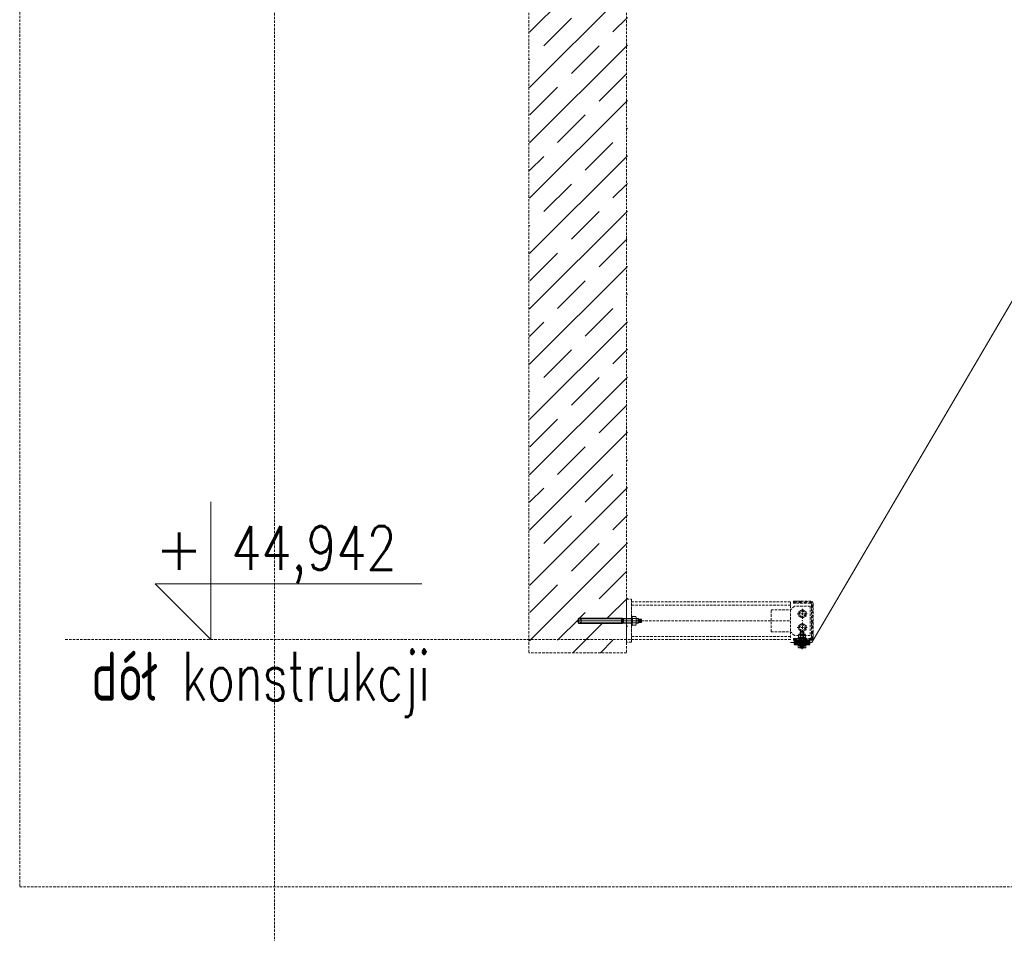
# Model space of a CAD drawing. Header units: millimetres. Extents: x -176817 to 571382, y -58489 to 156123.
# Tile 162 of 256: x 137759 to 140276, y -28065 to -25729. Entities that reach past the tile are written whole.
import ezdxf
from ezdxf.enums import TextEntityAlignment as Align

# ---------------------------------------------------------------- set-up
doc = ezdxf.new("R2010")
doc.units = ezdxf.units.MM
doc.header["$LTSCALE"] = 0.2
for name, pattern in [('AM_ISO02W050', [7.5, 6, -1.5]), ('AM_ISO02W050x2', [3.75, 3, -0.75]), ('AM_ISO08W050', [18, 12, -1.5, 3, -1.5]), ('AM_ISO08W050x2', [9, 6, -0.75, 1.5, -0.75]), ('DASHED', [19.05, 12.7, -6.35]), ('HIDDEN', [9.525, 6.35, -3.175])]:
    doc.linetypes.add(name, pattern=pattern)
doc.layers.get('0').update_dxf_attribs({"lineweight": 13})
for name, color, linetype, lineweight in [('-A Siatka', 30, 'Continuous', 35), ('-AAA Podkład', 252, 'Continuous', 13), ('-AAA Widok', 2, 'Continuous', 30), ('-AAA Wymiar', 1, 'Continuous', 18), ('AM_0N', 7, 'Continuous', 13), ('AM_3N', 6, 'AM_ISO02W050', 13), ('AM_4N', 3, 'Continuous', 13), ('AM_7N', 4, 'AM_ISO08W050', 13), ('AM_8', 1, 'Continuous', 13), ('LAYER1', 7, 'Continuous', 13)]:
    doc.layers.add(name, color=color, linetype=linetype, lineweight=lineweight)
doc.styles.add('ROMANS', font='romans.shx')

# ---------------------------------------------------------------- blocks, each defined once
blk = doc.blocks.new('*U1058')
at = {"layer": 'AM_0N'}
for p, q in [((5.7, -1), (-5.6, -1)), ((-5.6, -1), (-5.6, -1.6)), ((5.7, -1.6), (-5.6, -1.6)), ((-5.6, -1.6), (-2.4, -4.9)), ((-3, -6.3), (-2.4, -5.7)), ((3, -6.3), (-3, -6.3)), ((-3, -20.4), (-3, -6.3)), ((3, -20.4), (-3, -20.4)), ((-2.4, -21), (-3, -20.4)), ((2.4, -4.9), (-2.4, -4.9)), ((-2.4, -5.7), (-2.4, -4.9)), ((-2.4, -21), (2.4, -21)), ((5.7, -1.6), (2.4, -4.9)), ((2.4, -5.7), (2.4, -4.9)), ((3, -6.3), (2.4, -5.7)), ((2.4, -21), (3, -20.4)), ((3, -20.4), (3, -6.3)), ((5.7, -1.6), (5.7, -1))]:
    blk.add_line(p, q, dxfattribs=at)
at = {"layer": 'AM_3N', "linetype": 'AM_ISO02W050x2'}
for p, q in [((-3.4, -1), (0, -5.4)), ((-0.7, -4.4), (-0.7, -1)), ((0.7, -4.4), (-0.7, -4.4)), ((3.4, -1), (0, -5.4)), ((0.7, -4.4), (0.7, -1))]:
    blk.add_line(p, q, dxfattribs=at)
at = {"layer": 'AM_4N'}
for p, q in [((-2.4, -5.7), (-2.4, -6.3)), ((-2.4, -6.3), (-2.4, -21)), ((2.4, -5.7), (2.4, -6.3)), ((2.4, -6.3), (2.4, -21))]:
    blk.add_line(p, q, dxfattribs=at)
at = {"layer": 'AM_7N', "linetype": 'AM_ISO08W050x2'}
blk.add_line((0, 2), (0, -24), dxfattribs=at)
blk = doc.blocks.new('*U1059')
at = {"layer": 'AM_0N'}
for p, q in [((6, -12), (-6, -12)), ((-6, -12), (-6, -13.6)), ((-6, -13.6), (6, -13.6)), ((6, -13.6), (6, -12))]:
    blk.add_line(p, q, dxfattribs=at)
at = {"layer": 'AM_7N', "linetype": 'AM_ISO08W050x2'}
blk.add_line((0, -16.6), (0, -9), dxfattribs=at)
blk = doc.blocks.new('*U1060')
at = {"layer": 'AM_0N'}
for p, q in [((-5.8, -14.4), (-4.4, -13.6)), ((-5.8, -14.4), (-5.8, -18)), ((-5.8, -18), (-4.4, -18.8)), ((4.5, -13.6), (-4.4, -13.6)), ((4.5, -18.8), (-4.4, -18.8)), ((-2.9, -14.4), (-2.9, -18)), ((2.9, -14.4), (2.9, -18)), ((5.8, -14.4), (4.5, -13.6)), ((5.8, -18), (4.5, -18.8)), ((5.8, -14.4), (5.8, -18))]:
    blk.add_line(p, q, dxfattribs=at)
for centre, radius, start, end in [((-4.3, -16.5), 2.55, 55.5615, 115.5615), ((-4.3, -15.9), 2.55, 244.4385, 304.4385), ((0, -23.5), 9.54, 72.383, 107.617), ((0, -8.9), 9.54, 252.383, 287.617), ((4.3, -16.5), 2.55, 64.4385, 124.4385), ((4.3, -15.9), 2.55, 235.5615, 295.5615)]:
    blk.add_arc(centre, radius, start, end, dxfattribs=at)
at = {"layer": 'AM_7N', "linetype": 'AM_ISO08W050x2'}
blk.add_line((0, -10.6), (0, -21.8), dxfattribs=at)
blk = doc.blocks.new('okucie')
at = {"layer": 'AM_8'}
h = blk.add_hatch(dxfattribs=at)
h.set_pattern_fill('ANSI31', color=256, scale=0.5, style=0)
h.set_pattern_definition([(45, (-21727.3335, 85443.8012), (-1.122532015, 1.122532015), [])])
h.paths.add_polyline_path([(-3.5, -5), (-3.5, -3.8), (-6.3, -1), (-20, -1), (-20, -5)])
h.paths.add_polyline_path([(20, -5), (20, -1), (6.3, -1), (3.5, -3.8), (3.5, -5)])
h = blk.add_hatch(dxfattribs=at)
h.set_pattern_fill('ANSI31', color=256, scale=0.5, angle=90, style=0)
h.set_pattern_definition([(135, (-21776.6445, 85446.8), (-1.122532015, -1.122532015), [])])
h.paths.add_polyline_path([(-3.5, -8), (-20, -8), (-20, -12), (-3.5, -12)])
h.paths.add_polyline_path([(20, -8), (3.5, -8), (3.5, -12), (6, -12), (20, -12)])
at = {"layer": '-AAA Widok'}
for p, q in [((-3.5, -3.8, 0), (3.5, -3.8, 0)), ((-3.5, -12, 0), (-3.5, -8)), ((3.5, -12, 0), (3.5, -8))]:
    blk.add_line(p, q, dxfattribs=at)
for points in [[(-20, -5), (20, -5), (20, -1), (-20, -1)], [(-20, -12), (20, -12), (20, -8), (-20, -8)]]:
    blk.add_lwpolyline(points, close=True, dxfattribs=at)
at = {"layer": '-AAA Widok', "elevation": 0}
blk.add_lwpolyline([(-20, -5), (20, -5), (20, -1), (-20, -1)], close=True, dxfattribs=at)
for points in [[(-6.3, -1), (-3.5, -3.8), (-3.5, -5)], [(6.3, -1), (3.5, -3.8), (3.5, -5)]]:
    blk.add_lwpolyline(points, dxfattribs=at)
at = {"layer": '-AAA Wymiar'}
for p, q in [((-20, -8), (-20, -5)), ((20, -8), (20, -5))]:
    blk.add_line(p, q, dxfattribs=at)
at = {"layer": 'AM_0N'}
for name in ['*U1058', '*U1059', '*U1060']:
    blk.add_blockref(name, (0, 0), dxfattribs=at)
blk = doc.blocks.new('*U1069')
at = {"layer": 'AM_0N'}
for p, q in [((-4.1, 22), (-5, 21.1)), ((-5, -8.5), (-5, 21.1)), ((-5, 21.1), (5, 21.1)), ((-4.1, 22), (4.1, 22)), ((5, 21.1), (4.1, 22)), ((5, -8.5), (5, 21.1)), ((-9.8, -18.6), (-9.8, -13.6)), ((-9.8, -13.6), (-7.7, -13.6)), ((-9.8, -18.6), (-8.5, -19.4)), ((8.5, -19.4), (-8.5, -19.4)), ((-4.6, -13), (-7.7, -13)), ((-7.7, -13.6), (-7.7, -13)), ((-7.7, -13.6), (7.7, -13.6)), ((-5, -8.5), (5, -8.5)), ((-5, -8.5), (-4.6, -9.4)), ((-4.9, -18.6), (-4.9, -13.6)), ((-4.6, -13), (-4.6, -9.4)), ((4.6, -13), (-4.6, -13)), ((5, -8.5), (4.6, -9.4)), ((4.6, -13), (4.6, -9.4)), ((7.7, -13), (4.6, -13)), ((4.9, -18.6), (4.9, -13.6)), ((7.7, -13.6), (7.7, -13)), ((7.7, -13.6), (9.8, -13.6)), ((9.8, -18.6), (8.5, -19.4)), ((9.8, -18.6), (9.8, -13.6))]:
    blk.add_line(p, q, dxfattribs=at)
at = {"layer": 'AM_0N', "extrusion": (0, 0, -1)}
for centre, radius, start, end in [((7.4, -15.1), 4.34, 235.5531, 295.5531), ((0, -3.2), 16.2, 252.3875, 287.6125), ((-7.4, -15.1), 4.34, 244.4469, 304.4469)]:
    blk.add_arc(centre, radius, start, end, dxfattribs=at)
at = {"layer": 'AM_4N'}
for p, q in [((-4.1, -8.5), (-4.1, 22)), ((4.1, -8.5), (4.1, 22)), ((-4.1, -8.5), (-4.6, -9.4)), ((4.1, -8.5), (4.6, -9.4))]:
    blk.add_line(p, q, dxfattribs=at)
at = {"layer": 'AM_7N', "linetype": 'AM_ISO08W050x2'}
blk.add_line((0, -22.4), (0, 25), dxfattribs=at)
blk = doc.blocks.new('*U1070')
at = {"layer": 'AM_0N'}
for p, q in [((-10, 7), (10, 7)), ((-10, 5), (-10, 7)), ((10, 5), (-10, 5)), ((10, 7), (10, 5))]:
    blk.add_line(p, q, dxfattribs=at)
at = {"layer": 'AM_7N', "linetype": 'AM_ISO08W050x2'}
blk.add_line((0, 2), (0, 10), dxfattribs=at)
blk = doc.blocks.new('*U1071')
at = {"layer": 'AM_0N'}
for p, q in [((-9.2, 14.3), (-7.3, 15.4)), ((-9.2, 8.1), (-9.2, 14.3)), ((-9.2, 8.1), (-7.3, 7)), ((7.3, 15.4), (-7.3, 15.4)), ((7.3, 7), (-7.3, 7)), ((-4.6, 8.1), (-4.6, 14.3)), ((4.6, 8.1), (4.6, 14.3)), ((9.2, 14.3), (7.3, 15.4)), ((9.2, 8.1), (7.3, 7)), ((9.2, 8.1), (9.2, 14.3))]:
    blk.add_line(p, q, dxfattribs=at)
at = {"layer": 'AM_0N', "extrusion": (0, 0, -1)}
for centre, radius, start, end in [((6.9, 10.9), 4.08, 64.4385, 124.4385), ((6.9, 11.5), 4.08, 235.5615, 295.5615), ((0, -0.3), 15.3, 72.383, 107.617), ((0, 22.7), 15.3, 252.383, 287.617), ((-6.9, 10.9), 4.08, 55.5615, 115.5615), ((-6.9, 11.5), 4.08, 244.4385, 304.4385)]:
    blk.add_arc(centre, radius, start, end, dxfattribs=at)
at = {"layer": 'AM_7N', "linetype": 'AM_ISO08W050x2'}
blk.add_line((0, 4), (0, 18.4), dxfattribs=at)
blk = doc.blocks.new('*U1072')
at = {"layer": 'AM_0N'}
for p, q in [((-10, -11), (10, -11)), ((-10, -13), (-10, -11)), ((10, -13), (-10, -13)), ((10, -11), (10, -13))]:
    blk.add_line(p, q, dxfattribs=at)
at = {"layer": 'AM_7N', "linetype": 'AM_ISO08W050x2'}
blk.add_line((0, -16), (0, -8), dxfattribs=at)
blk = doc.blocks.new('Profil rev.B')
at = {"layer": '-A Siatka', "linetype": 'HIDDEN', "const_width": 3, "elevation": 0}
blk.add_lwpolyline([(652, 1112.9), (652, 1062.9), (25.1, -5.5), (-30, -5.5)], dxfattribs=at)
at = {"layer": '-AAA Widok', "color": 42}
blk.add_blockref('okucie', (0, 1), dxfattribs=at)
at = {"layer": 'AM_0N', "color": 42}
for name in ['*U1070', '*U1069', '*U1071', '*U1072']:
    blk.add_blockref(name, (0, 0), dxfattribs=at)
blk = doc.blocks.new('CLMP2', base_point=(-240.02793, 677.2178))
at = {"layer": 'LAYER1', "color": 0, "linetype": 'Continuous'}
for p, q in [((-228.02793, 842.16751), (-235.02793, 839.69709)), ((-235.02793, 727.51421), (-235.02793, 839.69709)), ((-234.02793, 838.76421), (-222.02793, 838.76421)), ((-234.02793, 838.76421), (-234.02793, 730.17843)), ((-232.95793, 835.3444), (-232.95793, 730.17843)), ((-228.02793, 842.16751), (-228.02793, 677.2178)), ((-228.02793, 842.16751), (-221.02793, 839.69709)), ((-223.09793, 835.3444), (-223.09793, 730.17843)), ((-222.02793, 838.76421), (-222.02793, 730.17843)), ((-221.02793, 727.51421), (-221.02793, 839.69709)), ((-234.02793, 730.17843), (-233.32082, 729.47132)), ((-228.02793, 730.17843), (-234.02793, 730.17843)), ((-228.02793, 730.17843), (-222.02793, 730.17843)), ((-222.02793, 730.17843), (-222.73503, 729.47132)), ((-216.02793, 704.85), (-240.02793, 704.85)), ((-240.02793, 704.85), (-240.02793, 702.35)), ((-228.02793, 727.51421), (-235.02793, 727.51421)), ((-234.02793, 724.85), (-233.32082, 725.55711)), ((-234.02793, 724.85), (-234.02793, 704.85)), ((-228.02793, 724.85), (-234.02793, 724.85)), ((-233.02793, 728.76421), (-233.02793, 726.26421)), ((-232.95793, 724.85), (-232.95793, 704.85)), ((-232.13688, 728.76421), (-228.02793, 728.76421)), ((-232.13688, 726.26421), (-228.02793, 726.26421)), ((-223.91898, 728.76421), (-228.02793, 728.76421)), ((-228.02793, 727.51421), (-221.02793, 727.51421)), ((-223.91898, 726.26421), (-228.02793, 726.26421)), ((-228.02793, 724.85), (-222.02793, 724.85)), ((-228.02793, 704.85), (-228.02793, 704.85)), ((-223.09793, 724.85), (-223.09793, 704.85)), ((-223.02793, 728.76421), (-223.02793, 726.26421)), ((-222.02793, 724.85), (-222.73503, 725.55711)), ((-222.02793, 724.85), (-222.02793, 704.85)), ((-216.02793, 704.85), (-216.02793, 702.35)), ((-216.02793, 702.35), (-240.02793, 702.35)), ((-238.99758, 701.50149), (-237.52793, 702.35)), ((-238.99758, 701.50149), (-238.99758, 693.19851)), ((-238.99758, 693.19851), (-237.52793, 692.35)), ((-218.52793, 702.35), (-237.52793, 702.35)), ((-237.52793, 692.35), (-218.52793, 692.35)), ((-234.02793, 692.35), (-234.02793, 687.69169)), ((-222.02793, 687.69169), (-234.02793, 687.69169)), ((-232.41059, 685.76421), (-234.02793, 687.69169)), ((-233.51276, 701.50149), (-233.51276, 693.19851)), ((-232.95793, 692.35), (-232.95793, 686.41651)), ((-232.41059, 685.76421), (-232.41059, 679.10321)), ((-230.21926, 685.75575), (-230.21926, 679.10321)), ((-225.8366, 685.75575), (-225.8366, 679.10321)), ((-223.64527, 685.76421), (-222.02793, 687.69169)), ((-223.64527, 685.76421), (-223.64527, 679.10321)), ((-223.09793, 692.35), (-223.09793, 686.41651)), ((-222.5431, 701.50149), (-222.5431, 693.19851)), ((-222.02793, 692.35), (-222.02793, 687.69169)), ((-217.05827, 701.50149), (-218.52793, 702.35)), ((-217.05827, 693.19851), (-218.52793, 692.35)), ((-217.05827, 701.50149), (-217.05827, 693.19851)), ((-232.41059, 679.10321), (-231.82342, 678.76421)), ((-231.82342, 678.76421), (-224.23243, 678.76421)), ((-223.64527, 679.10321), (-224.23243, 678.76421))]:
    blk.add_line(p, q, dxfattribs=at)
at = {"layer": 'LAYER1', "color": 0, "linetype": 'DASHED'}
for p, q in [((-234.52793, 704.85), (-234.52793, 702.35)), ((-221.52793, 704.85), (-221.52793, 702.35))]:
    blk.add_line(p, q, dxfattribs=at)
at = {"layer": 'LAYER1', "color": 0, "linetype": 'Continuous'}
for centre, radius, start, end in [((-228.02793, 838.76421), 6, 180, 0), ((-234.02793, 728.76421), 1, 0, 45), ((-234.02793, 726.26421), 1, 315, 0), ((-222.02793, 728.76421), 1, 135, 180), ((-222.02793, 726.26421), 1, 180, 225), ((-236.23992, 697.54309), 4.80691, 55.434907, 120), ((-236.23992, 697.15691), 4.80691, 240, 304.56509), ((-228.02793, 684.19851), 18.15149, 72.412046, 107.58795), ((-228.02793, 710.50149), 18.15149, 252.41205, 287.58795), ((-231.30883, 687.33723), 1.92048, 234.99226, 304.56509), ((-228.02793, 692.66874), 7.25199, 252.41205, 287.58795), ((-224.74703, 687.33723), 1.92048, 235.43491, 305.00774), ((-219.81594, 697.54309), 4.80691, 60, 124.56509), ((-219.81594, 697.15691), 4.80691, 235.43491, 300), ((-231.30883, 680.6847), 1.92048, 240, 304.56509), ((-228.02793, 686.0162), 7.25199, 252.41205, 287.58795), ((-224.74703, 680.6847), 1.92048, 235.43491, 300)]:
    blk.add_arc(centre, radius, start, end, dxfattribs=at)
blk = doc.blocks.new('poziom')
at = {"color": 4}
for p, q in [((0, 1.1762), (0, 0.0763)), ((-0.4456, 0.522), (1.6851, 0.522)), ((-0.4456, 0.522), (0, 0.0763))]:
    blk.add_line(p, q, dxfattribs=at)
at = {"color": 2, "style": 'ROMANS', "width": 0.8}
blk.add_attdef('POZIOM', text='', height=0.35, dxfattribs=at).set_placement((0.8237, 0.6322), align=Align.CENTER)
at = {"color": 2, "style": 'ROMANS'}
blk.add_attdef('+', text='', height=0.35, dxfattribs=at).set_placement((-0.2536, 0.6322), align=Align.CENTER)
blk = doc.blocks.new('Podkład rev.B')
at = {"layer": '-AAA Podkład', "linetype": 'HIDDEN', "ltscale": 5}
h = blk.add_hatch(dxfattribs=at)
h.set_pattern_fill('JIS_STN_1E', color=256, scale=100, style=0)
h.set_pattern_definition([(45, (-21025.28, 30525.88), (-70.71068, 70.71068), []), (45, (-20954.78, 30525.88), (-70.71068, 70.71068), [100, -50])])
h.paths.add_polyline_path([(251.8, -43280.9), (1.9, -43280.9), (1.9, -45030.9), (251.8, -45030.8), (251.8, -44954.8), (245.1, -44954.8), (242.4, -44954.8), (242.4, -44955.8), (130.2, -44955.8), (127.7, -44948.8), (130.2, -44941.8), (245.1, -44941.8), (245.1, -44942.8), (251.8, -44942.8)])
h = blk.add_hatch(dxfattribs=at)
h.set_pattern_fill('ANSI32', color=256)
h.set_pattern_definition([(45, (-22165.932, 30066.831), (-6.7351921, 6.7351921), []), (45, (-22161.4415, 30066.831), (-6.7351921, 6.7351921), [])])
h.paths.add_polyline_path([(726.6, -44905.4, 0.414214), (720.1, -44898.9), (676.6, -44898.9), (676.6, -44903.9), (719.1, -44903.9, -0.414214), (722.6, -44907.4), (722.6, -44990.4, -0.414214), (719.1, -44993.9), (676.6, -44993.9), (676.6, -44998.9), (720.1, -44998.9, 0.414214), (726.6, -44992.4)])
for p, q in [((-650, 2544.3, 0), (-650, -48454.9, 0)), ((0, -41146.4, 0), (0, -45030.9, 0)), ((249.9, -41146.4, 0), (249.9, -45030.9, 0)), ((669.2, -44908.9, 0), (262, -44908.9, 0)), ((619.2, -44976.9, 0), (619.2, -44920.9, 0)), ((619.2, -44920.9, 0), (669.2, -44920.9, 0)), ((678.7, -44911.4, 0), (669.2, -44920.9, 0)), ((669.2, -44920.9, 0), (669.2, -44976.9, 0)), ((719.2, -44911.4, 0), (678.7, -44911.4, 0)), ((686.2, -44931.4, 0), (712.2, -44931.4, 0)), ((699.2, -44918.4, 0), (699.2, -44944.4, 0)), ((719.2, -44911.4, 0), (719.2, -44986.4, 0)), ((250, -44948.9, 0), (669.2, -44948.9, 0)), ((699.2, -44953.4, 0), (699.2, -44979.4, 0)), ((619.2, -44976.9, 0), (669.2, -44976.9, 0)), ((678.7, -44986.4, 0), (669.2, -44976.9, 0)), ((686.2, -44966.4, 0), (712.2, -44966.4, 0)), ((288, -44996.9, 0), (-1188, -44996.9, 0)), ((669.2, -44988.9, 0), (262, -44988.9, 0)), ((719.2, -44986.4, 0), (678.7, -44986.4, 0)), ((250, -45030.9, 0), (0, -45030.9, 0)), ((250, -45030.9, 0), (0, -45030.9, 0))]:
    blk.add_line(p, q, dxfattribs=at)
at = {"layer": '-AAA Podkład', "linetype": 'HIDDEN', "ltscale": 5, "elevation": 0}
for points in [[(36922.7, -38239.2), (-1301.7, -38239.2), (-1301.7, -45629.3), (36922.7, -45629.3)], [(262, -44893.9), (262, -45003.9), (250, -45003.9), (250, -44893.9)], [(708.5, -44936.8), (699.2, -44942.2), (689.8, -44936.8), (689.8, -44925.9), (699.2, -44920.5), (708.5, -44925.9)], [(708.5, -44971.8), (699.2, -44977.2), (689.8, -44971.8), (689.8, -44960.9), (699.2, -44955.5), (708.5, -44960.9)]]:
    blk.add_lwpolyline(points, close=True, dxfattribs=at)
blk.add_lwpolyline([(669.2, -44976.9), (669.2, -44996.9), (262, -44996.9), (262, -44900.9), (669.2, -44900.9), (669.2, -44920.9)], dxfattribs=at)
blk.add_lwpolyline([(676.6, -44903.9), (676.6, -44898.9), (720.1, -44898.9, -0.414214), (726.6, -44905.4), (726.6, -44992.4, -0.414214), (720.1, -44998.9), (676.6, -44998.9), (676.6, -44993.9), (719.1, -44993.9, 0.414214), (722.6, -44990.4), (722.6, -44907.4, 0.414214), (719.1, -44903.9)], format="xyb", close=True, dxfattribs=at)
at = {"layer": '-AAA Podkład', "linetype": 'HIDDEN', "ltscale": 5}
for centre, radius in [((699.2, -44931.4, 0), 9.36), ((699.2, -44931.4, 0), 6.5), ((699.2, -44966.4, 0), 9.36), ((699.2, -44966.4, 0), 6.5)]:
    blk.add_circle(centre, radius, dxfattribs=at)
blk.add_point((699.2, -44948.9, 0), dxfattribs=at)
at = {"layer": '-AAA Podkład', "linetype": 'HIDDEN', "ltscale": 5, "xscale": 320, "yscale": 320, "zscale": 320}
blk.add_blockref('poziom', (-813.1, -45021.3, 0), dxfattribs=at).add_auto_attribs({'POZIOM': '44,942', '+': '+'})
at = {"layer": '-AAA Podkład', "linetype": 'HIDDEN', "ltscale": 5, "extrusion": (0, 0, -1), "zscale": -0.9999999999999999, "rotation": 270}
blk.add_blockref('CLMP2', (-289.6, -44936.9, 0), dxfattribs=at)
at = {"layer": '-AAA Podkład', "linetype": 'HIDDEN', "ltscale": 5, "style": 'ROMANS', "width": 0.7}
blk.add_text('dół konstrukcji', height=125, dxfattribs=at).set_placement((-685.9, -45153.2, 0), align=Align.CENTER)

msp = doc.modelspace()

# ---------------------------------------------------------------- block references
at = {"layer": '-AAA Widok'}
msp.add_blockref('Profil rev.B', (139759.1948, -27315.4403, 0), dxfattribs=at)
at = {"layer": '-AAA Wymiar'}
msp.add_blockref('Podkład rev.B', (139060.9118, 17683.4632, 0), dxfattribs=at)

doc.saveas('drawing.dxf')
